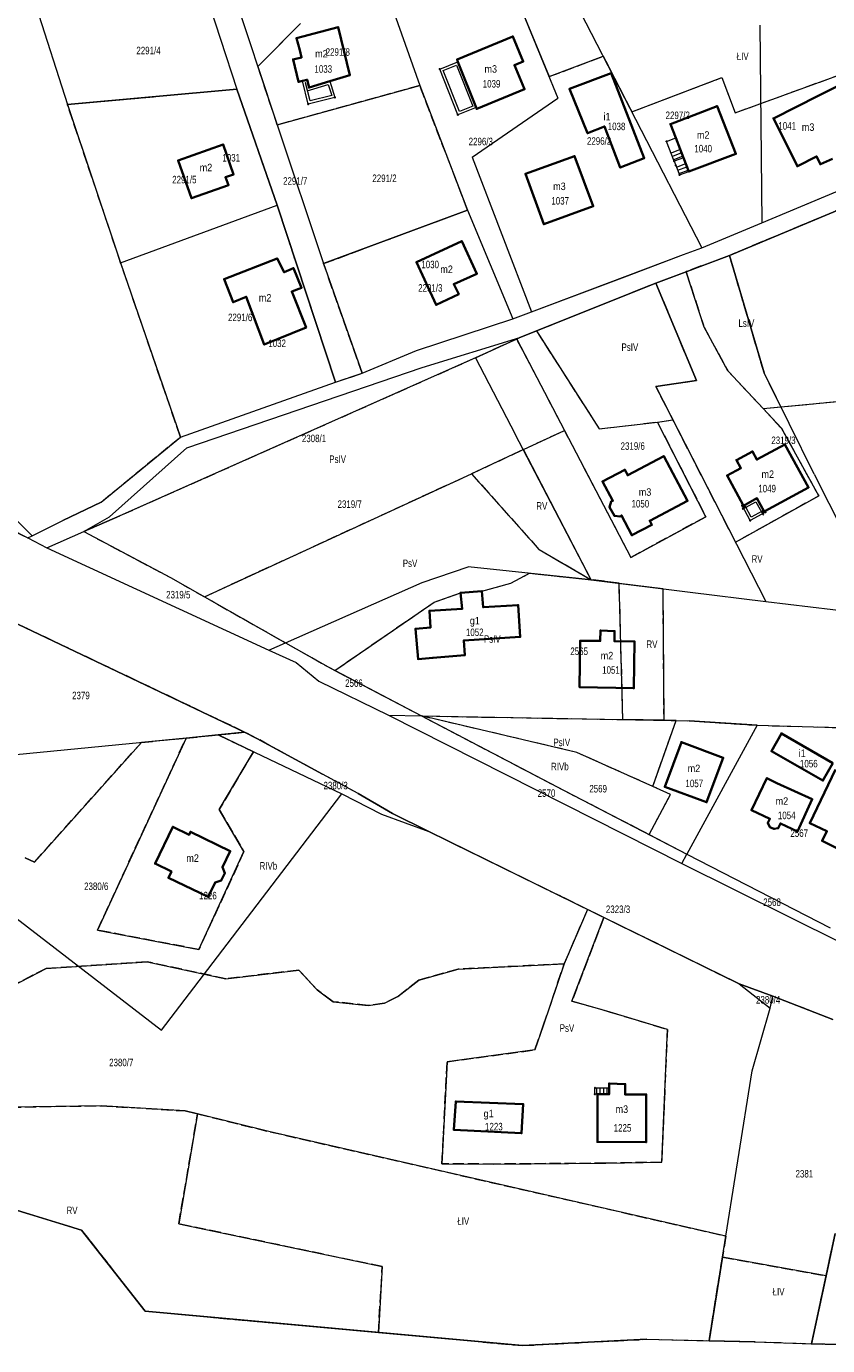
# Model space of a CAD drawing. Header units: metres. Extents: x 7496145 to 7500200, y 5498500 to 5502080.
# Tile 24 of 202: x 7497962 to 7498122, y 5498720 to 5498983. Entities that reach past the tile are written whole.
import ezdxf
from ezdxf.enums import TextEntityAlignment as Align

# ---------------------------------------------------------------- set-up
doc = ezdxf.new("R2010")
doc.units = ezdxf.units.M
doc.header["$MEASUREMENT"] = 0
for name, pattern in [('2.25_0.75', [3, 2.25, -0.75]), ('219-1000', [0]), ('egug-1000', [0])]:
    doc.linetypes.add(name, pattern=pattern)
doc.layers.get('0').update_dxf_attribs({"color": 2, "linetype": 'CONTINUOUS', "lineweight": 5})
for name, color, linetype in [('209-oznaczenie konturu klasyfikacyjnego', 7, 'CONTINUOUS'), ('211-numer działki ewidencyjnej', 7, 'CONTINUOUS'), ('217-kontur klasyfikacyjny', 7, 'CONTINUOUS'), ('218-kontur użytku gruntowego', 7, 'CONTINUOUS'), ('219-działka ewidencyjna', 7, 'CONTINUOUS'), ('312-budynek ewidencyjny', 7, 'CONTINUOUS'), ('312-oznaczenie budynku ewidencyjnego', 7, 'CONTINUOUS'), ('312-oznaczenie budynku ewidencyjnego-Atr117', 7, 'CONTINUOUS'), ('352-schody', 7, 'CONTINUOUS'), ('Punkt budynku', 7, 'CONTINUOUS'), ('taras', 7, 'CONTINUOUS')]:
    doc.layers.add(name, color=color, linetype=linetype)
doc.styles.get("Standard").update_dxf_attribs({"font": 'Working1250', "width": 0.75})

# ---------------------------------------------------------------- blocks, each defined once
blk = doc.blocks.new('PUNKTBUD')
at = {"color": 0}
blk.add_circle((0, 0), 0.09, dxfattribs=at)

msp = doc.modelspace()

# ---------------------------------------------------------------- linework, layer by layer
at = {"layer": '217-kontur klasyfikacyjny', "color": 3, "linetype": '2.25_0.75', "lineweight": 18, "flags": 128}
for points in [[(7498058.16, 5498993.06), (7498066.27, 5498973.28)], [(7498008.1, 5498975.28), (7498016.64, 5498983.9)], [(7498011.97, 5498963.63), (7498008.1, 5498975.28)], [(7498066.27, 5498973.28), (7498077.11, 5498977.35)], [(7498077.11, 5498977.35), (7498082.82, 5498966.25)], [(7498082.82, 5498966.25), (7498100.83, 5498973.09)], [(7498100.83, 5498973.09), (7498103.46, 5498966.05)], [(7498103.46, 5498966.05), (7498124.72, 5498973.78)], [(7497970.03, 5498967.7), (7498003.86, 5498970.8)], [(7498003.86, 5498970.8), (7498011.92, 5498947.57)], [(7498040.46, 5498971.51), (7498011.97, 5498963.63)], [(7498049.97, 5498946.61), (7498040.46, 5498971.51)], [(7497980.67, 5498936.09), (7497970.03, 5498967.7)], [(7498142.16, 5498954.17), (7498102.32, 5498937.54)], [(7498011.92, 5498947.57), (7498023.59, 5498912.2)], [(7498021.24, 5498935.9), (7498049.97, 5498946.61)], [(7497992.61, 5498901.23), (7497980.67, 5498936.09)], [(7498028.92, 5498913.97), (7498021.24, 5498935.9)], [(7498102.32, 5498937.54), (7498093.66, 5498934.28)], [(7498109.26, 5498914.04), (7498102.32, 5498937.54)], [(7498093.66, 5498934.28), (7498097.27, 5498923.17)], [(7498087.65, 5498932.01), (7498063.76, 5498922.43)], [(7498095.75, 5498912.54), (7498087.65, 5498932.01)], [(7498063.76, 5498922.43), (7498076.28, 5498902.88)], [(7498097.27, 5498923.17), (7498101.99, 5498914.5)], [(7498059.83, 5498920.82), (7498051.57, 5498917.04)], [(7498069.38, 5498902.55), (7498059.83, 5498920.82)], [(7497889.93, 5498917.88), (7497962.09, 5498881.06)], [(7498051.57, 5498917.04), (7497980.5, 5498885.45)], [(7498101.99, 5498914.5), (7498109.04, 5498906.93)], [(7498023.59, 5498912.2), (7498028.92, 5498913.97)], [(7498087.62, 5498911.34), (7498095.75, 5498912.54)], [(7498112.6, 5498907.27), (7498109.26, 5498914.04)], [(7498091.04, 5498904.65), (7498087.62, 5498911.34)], [(7498109.04, 5498906.93), (7498112.6, 5498907.27)], [(7498109.04, 5498906.93), (7498112.72, 5498902.99)], [(7498112.6, 5498907.27), (7498128.17, 5498908.73)], [(7498076.28, 5498902.88), (7498087.96, 5498904.23)], [(7498087.96, 5498904.23), (7498091.04, 5498904.65)], [(7498087.96, 5498904.23), (7498097.59, 5498885.31)], [(7498103.53, 5498880.19), (7498091.04, 5498904.65)], [(7497976.76, 5498888.24), (7497992.61, 5498901.23)], [(7498061.15, 5498898.72), (7498069.38, 5498902.55)], [(7498082.64, 5498877.18), (7498069.38, 5498902.55)], [(7498112.72, 5498902.99), (7498120.16, 5498889.47)], [(7498050.78, 5498893.9), (7498061.15, 5498898.72)], [(7498074.69, 5498872.71), (7498061.15, 5498898.72)], [(7497997.4, 5498869.3), (7498050.78, 5498893.9)], [(7498050.78, 5498893.9), (7498064.29, 5498878.73)], [(7497969.12, 5498884.57), (7497976.76, 5498888.24)], [(7498120.16, 5498889.47), (7498103.53, 5498880.19)], [(7497980.5, 5498885.45), (7497973.34, 5498882.32)], [(7498097.59, 5498885.31), (7498082.64, 5498877.18)], [(7497962.96, 5498881.49), (7497969.12, 5498884.57)], [(7497962.09, 5498881.06), (7497962.96, 5498881.49)], [(7497973.34, 5498882.32), (7497990.64, 5498873.13)], [(7498064.29, 5498878.73), (7498074.69, 5498872.71)], [(7497990.64, 5498873.13), (7497997.4, 5498869.3)], [(7498052.88, 5498870.42), (7498058.64, 5498872.02)], [(7498058.64, 5498872.02), (7498062.38, 5498874.01)], [(7498062.38, 5498874.01), (7498074.69, 5498872.71)], [(7498080.29, 5498872.02), (7498074.69, 5498872.71)], [(7498081.05, 5498844.75), (7498080.29, 5498872.02)], [(7498080.29, 5498872.02), (7498088.99, 5498870.93)], [(7498043.33, 5498868.22), (7498048.59, 5498870.08)], [(7498048.59, 5498870.08), (7498052.88, 5498870.42)], [(7498088.99, 5498870.93), (7498089.19, 5498844.6)], [(7497997.4, 5498869.3), (7498013.63, 5498860.09)], [(7498023.46, 5498854.57), (7498043.33, 5498868.22)], [(7498005.45, 5498842.25), (7497957.32, 5498865.16)], [(7498013.63, 5498860.09), (7498022.13, 5498855.27)], [(7498022.13, 5498855.27), (7498023.46, 5498854.57)], [(7498023.46, 5498854.57), (7498040.81, 5498845.48)], [(7498040.81, 5498845.48), (7498069.27, 5498830.57)], [(7498071.81, 5498838.19), (7498040.81, 5498845.48)], [(7498040.81, 5498845.48), (7498081.05, 5498844.75)], [(7498089.19, 5498844.6), (7498081.05, 5498844.75)], [(7498087, 5498831.39), (7498091.65, 5498844.56)], [(7498091.65, 5498844.56), (7498089.19, 5498844.6)], [(7498091.65, 5498844.56), (7498094.26, 5498844.51)], [(7498094.26, 5498844.51), (7498107.85, 5498843.61)], [(7498107.85, 5498843.61), (7498125.86, 5498843.1)], [(7497976.04, 5498802.67), (7497993.75, 5498841.05)], [(7497984.81, 5498840.18), (7497993.75, 5498841.05)], [(7497993.75, 5498841.05), (7498000.17, 5498841.67)], [(7498000.17, 5498841.67), (7498005.45, 5498842.25)], [(7498000.17, 5498841.67), (7498007.19, 5498838.32)], [(7498007.86, 5498841), (7498005.45, 5498842.25)], [(7498020.98, 5498833.85), (7498007.86, 5498841)], [(7497963.43, 5498816.23), (7497984.81, 5498840.18)], [(7498007.19, 5498838.32), (7498000.35, 5498826.75)], [(7498087, 5498831.39), (7498071.81, 5498838.19)], [(7498028.13, 5498830), (7498020.98, 5498833.85)], [(7498035.02, 5498825.96), (7498028.13, 5498830)], [(7498069.27, 5498830.57), (7498086.31, 5498821.76)], [(7498086.31, 5498821.76), (7498090.55, 5498829.8)], [(7498090.55, 5498829.8), (7498087, 5498831.39)], [(7498000.35, 5498826.75), (7498005.32, 5498818.36)], [(7498042.25, 5498822.36), (7498035.02, 5498825.96)], [(7498073.99, 5498806.77), (7498042.25, 5498822.36)], [(7497961.58, 5498817.1), (7497963.43, 5498816.23)], [(7498005.32, 5498818.36), (7497996.31, 5498798.79)], [(7498069.31, 5498795.93), (7498073.99, 5498806.77)], [(7498077.25, 5498805.17), (7498073.99, 5498806.77)], [(7498077.25, 5498805.17), (7498070.84, 5498788.47)], [(7498104.28, 5498791.9), (7498077.25, 5498805.17)], [(7497996.31, 5498798.79), (7497976.04, 5498802.67)], [(7497985.94, 5498796.34), (7497965.8, 5498795.01)], [(7498001.67, 5498792.94), (7497985.94, 5498796.34)], [(7498069.31, 5498795.93), (7498048.09, 5498794.87)], [(7498065.13, 5498783.5), (7498069.31, 5498795.93)], [(7497965.8, 5498795.01), (7497947, 5498785.27)], [(7498016.28, 5498794.66), (7498001.67, 5498792.94)], [(7498019.96, 5498790.7), (7498016.28, 5498794.66)], [(7498048.09, 5498794.87), (7498040.24, 5498792.67)], [(7498023.16, 5498788.35), (7498019.96, 5498790.7)], [(7498040.24, 5498792.67), (7498036.06, 5498789.36)], [(7498111, 5498789.43), (7498104.28, 5498791.9)], [(7498030.15, 5498787.6), (7498023.16, 5498788.35)], [(7498033.37, 5498788.07), (7498030.15, 5498787.6)], [(7498036.06, 5498789.36), (7498033.37, 5498788.07)], [(7498070.84, 5498788.47), (7498078.49, 5498786.29)], [(7498122.99, 5498784.81), (7498111, 5498789.43)], [(7498078.49, 5498786.29), (7498089.93, 5498782.82)], [(7498063.44, 5498778.72), (7498065.13, 5498783.5)], [(7498089.93, 5498782.82), (7498088.79, 5498756.27)], [(7498045.9, 5498776.36), (7498063.44, 5498778.72)], [(7498044.88, 5498755.96), (7498045.9, 5498776.36)], [(7497949.53, 5498767.11), (7497976.81, 5498767.55)], [(7497976.81, 5498767.55), (7497993.58, 5498766.51)], [(7497993.58, 5498766.51), (7497996.05, 5498765.92)], [(7497992.28, 5498743.95), (7497996.05, 5498765.92)], [(7497996.05, 5498765.92), (7498010.54, 5498762.34)], [(7498010.54, 5498762.34), (7498101.61, 5498741.5)], [(7498055.27, 5498755.89), (7498044.88, 5498755.96)], [(7498077.63, 5498756.08), (7498055.27, 5498755.89)], [(7498088.79, 5498756.27), (7498077.63, 5498756.08)], [(7497959.87, 5498746.69), (7497972.87, 5498742.7)], [(7498032.95, 5498735.39), (7497992.28, 5498743.95)], [(7497972.87, 5498742.7), (7497985.54, 5498726.48)], [(7498101.61, 5498741.5), (7498100.94, 5498737.31)], [(7498121.65, 5498733.57), (7498123.46, 5498742.02)], [(7498032.17, 5498722.23), (7498032.95, 5498735.39)], [(7498098.26, 5498720.58), (7498100.94, 5498737.31)], [(7498100.94, 5498737.31), (7498121.65, 5498733.57)], [(7498118.73, 5498719.98), (7498121.65, 5498733.57)], [(7497985.54, 5498726.48), (7498032.17, 5498722.23)], [(7498032.17, 5498722.23), (7498061, 5498719.6)], [(7498061, 5498719.6), (7498085.81, 5498720.86)], [(7498085.81, 5498720.86), (7498098.26, 5498720.58)], [(7498098.26, 5498720.58), (7498107.45, 5498720.38)], [(7498107.45, 5498720.38), (7498118.73, 5498719.98)], [(7498118.73, 5498719.98), (7498124.14, 5498719.8)]]:
    msp.add_lwpolyline(points, dxfattribs=at)
at = {"layer": '218-kontur użytku gruntowego', "color": 3, "linetype": 'egug-1000', "lineweight": 18, "flags": 128}
for points in [[(7498058.16, 5498993.06), (7498066.27, 5498973.28)], [(7498016.64, 5498983.9), (7498008.1, 5498975.28)], [(7498008.1, 5498975.28), (7498011.97, 5498963.63)], [(7498066.27, 5498973.28), (7498077.11, 5498977.35)], [(7498077.11, 5498977.35), (7498082.82, 5498966.25)], [(7498082.82, 5498966.25), (7498100.83, 5498973.09)], [(7498100.83, 5498973.09), (7498103.46, 5498966.05)], [(7498103.46, 5498966.05), (7498124.72, 5498973.78)], [(7498003.86, 5498970.8), (7497970.03, 5498967.7)], [(7498011.92, 5498947.57), (7498003.86, 5498970.8)], [(7498011.97, 5498963.63), (7498040.46, 5498971.51)], [(7498040.46, 5498971.51), (7498049.97, 5498946.61)], [(7497970.03, 5498967.7), (7497980.67, 5498936.09)], [(7498142.16, 5498954.17), (7498102.32, 5498937.54)], [(7498108.81, 5498944.08), (7498133.43, 5498954.38)], [(7498023.59, 5498912.2), (7498011.92, 5498947.57)], [(7498049.97, 5498946.61), (7498021.24, 5498935.9)], [(7498096.82, 5498939.06), (7498108.81, 5498944.08)], [(7498093.17, 5498937.69), (7498096.82, 5498939.06)], [(7497980.67, 5498936.09), (7497992.61, 5498901.23)], [(7498021.24, 5498935.9), (7498028.92, 5498913.97)], [(7498081.98, 5498933.48), (7498093.17, 5498937.69)], [(7498102.32, 5498937.54), (7498093.66, 5498934.28)], [(7498109.26, 5498914.04), (7498102.32, 5498937.54)], [(7498062.75, 5498926.25), (7498081.98, 5498933.48)], [(7498093.66, 5498934.28), (7498087.65, 5498932.01)], [(7498097.27, 5498923.17), (7498093.66, 5498934.28)], [(7498087.65, 5498932.01), (7498063.76, 5498922.43)], [(7498087.65, 5498932.01), (7498095.75, 5498912.54)], [(7498039.8, 5498918.55), (7498059.01, 5498924.84)], [(7498059.01, 5498924.84), (7498062.75, 5498926.25)], [(7498063.76, 5498922.43), (7498060.44, 5498921.1)], [(7498063.76, 5498922.43), (7498076.28, 5498902.88)], [(7498101.99, 5498914.5), (7498097.27, 5498923.17)], [(7498059.83, 5498920.82), (7498051.57, 5498917.04)], [(7498060.44, 5498921.1), (7498059.83, 5498920.82)], [(7498059.83, 5498920.82), (7498069.38, 5498902.55)], [(7497889.93, 5498917.88), (7497962.09, 5498881.06)], [(7498051.57, 5498917.04), (7497980.5, 5498885.45)], [(7498028.92, 5498913.97), (7498039.8, 5498918.55)], [(7498109.04, 5498906.93), (7498101.99, 5498914.5)], [(7497992.61, 5498901.23), (7498023.59, 5498912.2)], [(7498023.59, 5498912.2), (7498028.92, 5498913.97)], [(7498095.75, 5498912.54), (7498087.62, 5498911.34)], [(7498112.6, 5498907.27), (7498109.26, 5498914.04)], [(7498087.62, 5498911.34), (7498091.04, 5498904.65)], [(7498109.04, 5498906.93), (7498112.6, 5498907.27)], [(7498112.72, 5498902.99), (7498109.04, 5498906.93)], [(7498112.6, 5498907.27), (7498128.17, 5498908.73)], [(7498076.28, 5498902.88), (7498087.96, 5498904.23)], [(7498087.96, 5498904.23), (7498091.04, 5498904.65)], [(7498097.59, 5498885.31), (7498087.96, 5498904.23)], [(7498091.04, 5498904.65), (7498103.53, 5498880.19)], [(7497976.76, 5498888.24), (7497992.61, 5498901.23)], [(7498061.15, 5498898.72), (7498069.38, 5498902.55)], [(7498069.38, 5498902.55), (7498082.64, 5498877.18)], [(7498120.16, 5498889.47), (7498112.72, 5498902.99)], [(7498061.15, 5498898.72), (7498050.78, 5498893.9)], [(7498074.69, 5498872.71), (7498061.15, 5498898.72)], [(7497997.4, 5498869.3), (7498050.78, 5498893.9)], [(7498050.78, 5498893.9), (7498064.29, 5498878.73)], [(7497969.12, 5498884.57), (7497976.76, 5498888.24)], [(7498103.53, 5498880.19), (7498120.16, 5498889.47)], [(7497980.5, 5498885.45), (7497973.34, 5498882.32)], [(7498082.64, 5498877.18), (7498097.59, 5498885.31)], [(7497962.96, 5498881.49), (7497969.12, 5498884.57)], [(7497962.09, 5498881.06), (7497962.96, 5498881.49)], [(7497962.09, 5498881.06), (7497965.89, 5498879.07)], [(7497965.89, 5498879.07), (7497973.34, 5498882.32)], [(7497973.34, 5498882.32), (7497990.64, 5498873.13)], [(7498064.29, 5498878.73), (7498074.69, 5498872.71)], [(7497990.64, 5498873.13), (7497997.4, 5498869.3)], [(7498052.88, 5498870.42), (7498058.64, 5498872.02)], [(7498058.64, 5498872.02), (7498062.38, 5498874.01)], [(7498062.38, 5498874.01), (7498074.69, 5498872.71)], [(7498080.29, 5498872.02), (7498074.69, 5498872.71)], [(7498081.05, 5498844.75), (7498080.29, 5498872.02)], [(7498080.29, 5498872.02), (7498088.99, 5498870.93)], [(7498043.33, 5498868.22), (7498048.59, 5498870.08)], [(7498048.59, 5498870.08), (7498052.88, 5498870.42)], [(7498088.99, 5498870.93), (7498089.19, 5498844.6)], [(7497997.4, 5498869.3), (7498013.63, 5498860.09)], [(7498023.46, 5498854.57), (7498043.33, 5498868.22)], [(7498005.45, 5498842.25), (7497957.32, 5498865.16)], [(7498013.63, 5498860.09), (7498022.13, 5498855.27)], [(7498022.13, 5498855.27), (7498023.46, 5498854.57)], [(7498023.46, 5498854.57), (7498040.81, 5498845.48)], [(7498040.81, 5498845.48), (7498069.27, 5498830.57)], [(7498071.81, 5498838.19), (7498040.81, 5498845.48)], [(7498040.81, 5498845.48), (7498081.05, 5498844.75)], [(7498089.19, 5498844.6), (7498081.05, 5498844.75)], [(7498087, 5498831.39), (7498091.65, 5498844.56)], [(7498091.65, 5498844.56), (7498089.19, 5498844.6)], [(7498091.65, 5498844.56), (7498094.26, 5498844.51)], [(7498094.26, 5498844.51), (7498107.85, 5498843.61)], [(7498107.85, 5498843.61), (7498125.86, 5498843.1)], [(7497993.75, 5498841.05), (7497976.04, 5498802.67)], [(7497993.75, 5498841.05), (7497984.81, 5498840.18)], [(7498000.17, 5498841.67), (7497993.75, 5498841.05)], [(7498005.45, 5498842.25), (7498000.17, 5498841.67)], [(7498007.19, 5498838.32), (7498000.17, 5498841.67)], [(7498007.86, 5498841), (7498005.45, 5498842.25)], [(7498020.98, 5498833.85), (7498007.86, 5498841)], [(7497984.81, 5498840.18), (7497963.43, 5498816.23)], [(7498000.35, 5498826.75), (7498007.19, 5498838.32)], [(7498087, 5498831.39), (7498071.81, 5498838.19)], [(7498028.13, 5498830), (7498020.98, 5498833.85)], [(7498035.02, 5498825.96), (7498028.13, 5498830)], [(7498069.27, 5498830.57), (7498086.31, 5498821.76)], [(7498086.31, 5498821.76), (7498090.55, 5498829.8)], [(7498090.55, 5498829.8), (7498087, 5498831.39)], [(7498005.32, 5498818.36), (7498000.35, 5498826.75)], [(7498042.25, 5498822.36), (7498035.02, 5498825.96)], [(7498073.99, 5498806.77), (7498042.25, 5498822.36)], [(7498086.31, 5498821.76), (7498093.84, 5498817.87)], [(7497963.43, 5498816.23), (7497961.58, 5498817.1)], [(7497996.31, 5498798.79), (7498005.32, 5498818.36)], [(7498093.84, 5498817.87), (7498122.44, 5498803.09)], [(7498073.99, 5498806.77), (7498069.31, 5498795.93)], [(7498077.25, 5498805.17), (7498073.99, 5498806.77)], [(7498070.84, 5498788.47), (7498077.25, 5498805.17)], [(7498104.28, 5498791.9), (7498077.25, 5498805.17)], [(7497976.04, 5498802.67), (7497996.31, 5498798.79)], [(7497965.8, 5498795.01), (7497985.94, 5498796.34)], [(7497985.94, 5498796.34), (7498001.67, 5498792.94)], [(7498048.09, 5498794.87), (7498069.31, 5498795.93)], [(7498069.31, 5498795.93), (7498065.13, 5498783.5)], [(7497947, 5498785.27), (7497965.8, 5498795.01)], [(7498001.67, 5498792.94), (7498016.28, 5498794.66)], [(7498016.28, 5498794.66), (7498019.96, 5498790.7)], [(7498040.24, 5498792.67), (7498048.09, 5498794.87)], [(7498019.96, 5498790.7), (7498023.16, 5498788.35)], [(7498036.06, 5498789.36), (7498040.24, 5498792.67)], [(7498111, 5498789.43), (7498104.28, 5498791.9)], [(7498023.16, 5498788.35), (7498030.15, 5498787.6)], [(7498030.15, 5498787.6), (7498033.37, 5498788.07)], [(7498033.37, 5498788.07), (7498036.06, 5498789.36)], [(7498078.49, 5498786.29), (7498070.84, 5498788.47)], [(7498122.99, 5498784.81), (7498111, 5498789.43)], [(7498089.93, 5498782.82), (7498078.49, 5498786.29)], [(7498065.13, 5498783.5), (7498063.44, 5498778.72)], [(7498088.79, 5498756.27), (7498089.93, 5498782.82)], [(7498063.44, 5498778.72), (7498045.9, 5498776.36)], [(7498045.9, 5498776.36), (7498044.88, 5498755.96)], [(7497976.81, 5498767.55), (7497949.53, 5498767.11)], [(7497993.58, 5498766.51), (7497976.81, 5498767.55)], [(7497996.05, 5498765.92), (7497993.58, 5498766.51)], [(7497996.05, 5498765.92), (7497992.28, 5498743.95)], [(7498010.54, 5498762.34), (7497996.05, 5498765.92)], [(7498101.61, 5498741.5), (7498010.54, 5498762.34)], [(7498044.88, 5498755.96), (7498055.27, 5498755.89)], [(7498055.27, 5498755.89), (7498077.63, 5498756.08)], [(7498077.63, 5498756.08), (7498088.79, 5498756.27)], [(7497959.87, 5498746.69), (7497972.87, 5498742.7)], [(7497992.28, 5498743.95), (7498032.95, 5498735.39)], [(7497972.87, 5498742.7), (7497985.54, 5498726.48)], [(7498100.94, 5498737.31), (7498101.61, 5498741.5)], [(7498123.46, 5498742.02), (7498121.65, 5498733.57)], [(7498032.95, 5498735.39), (7498032.17, 5498722.23)], [(7498100.94, 5498737.31), (7498098.26, 5498720.58)], [(7498121.65, 5498733.57), (7498100.94, 5498737.31)], [(7498121.65, 5498733.57), (7498118.73, 5498719.98)], [(7497985.54, 5498726.48), (7498032.17, 5498722.23)], [(7498032.17, 5498722.23), (7498061, 5498719.6)], [(7498061, 5498719.6), (7498085.81, 5498720.86)], [(7498085.81, 5498720.86), (7498098.26, 5498720.58)], [(7498098.26, 5498720.58), (7498107.45, 5498720.38)], [(7498107.45, 5498720.38), (7498118.73, 5498719.98)], [(7498118.73, 5498719.98), (7498124.14, 5498719.8)]]:
    msp.add_lwpolyline(points, dxfattribs=at)
at = {"layer": '219-działka ewidencyjna', "color": 3, "linetype": '219-1000', "lineweight": 18, "flags": 128}
for points in [[(7498032.41, 5498994.27), (7498040.46, 5498971.51)], [(7497997.35, 5498990.8), (7498003.86, 5498970.8)], [(7498002.82, 5498991.14), (7498011.97, 5498963.63)], [(7498058.16, 5498993.06), (7498068.02, 5498969)], [(7498070.32, 5498990.54), (7498096.82, 5498939.06)], [(7497963.75, 5498987.41), (7497970.03, 5498967.7)], [(7498108.37, 5498983.58), (7498108.81, 5498944.08)], [(7497970.03, 5498967.7), (7498003.86, 5498970.8)], [(7498003.86, 5498970.8), (7498011.92, 5498947.57)], [(7498011.97, 5498963.63), (7498040.46, 5498971.51)], [(7498040.46, 5498971.51), (7498049.97, 5498946.61)], [(7497970.03, 5498967.7), (7497980.67, 5498936.09)], [(7498050.9, 5498957.18), (7498068.02, 5498969)], [(7498108.81, 5498944.08), (7498162.11, 5498966.37)], [(7498011.97, 5498963.63), (7498021.24, 5498935.9)], [(7498050.9, 5498957.18), (7498062.75, 5498926.25)], [(7498102.32, 5498937.54), (7498142.16, 5498954.17)], [(7497980.67, 5498936.09), (7498011.92, 5498947.57)], [(7498011.92, 5498947.57), (7498023.59, 5498912.2)], [(7498021.24, 5498935.9), (7498049.97, 5498946.61)], [(7498049.97, 5498946.61), (7498059.01, 5498924.84)], [(7498096.82, 5498939.06), (7498108.81, 5498944.08)], [(7498093.17, 5498937.69), (7498096.82, 5498939.06)], [(7497980.67, 5498936.09), (7497992.61, 5498901.23)], [(7498021.24, 5498935.9), (7498028.92, 5498913.97)], [(7498062.75, 5498926.25), (7498093.17, 5498937.69)], [(7498087.65, 5498932.01), (7498102.32, 5498937.54)], [(7498102.32, 5498937.54), (7498109.26, 5498914.04)], [(7498060.44, 5498921.1), (7498087.65, 5498932.01)], [(7498095.75, 5498912.54), (7498087.65, 5498932.01)], [(7498039.8, 5498918.55), (7498059.01, 5498924.84)], [(7498059.01, 5498924.84), (7498062.75, 5498926.25)], [(7498040.93, 5498915.11), (7498060.44, 5498921.1)], [(7498051.57, 5498917.04), (7498060.44, 5498921.1)], [(7497889.93, 5498917.88), (7497962.09, 5498881.06)], [(7498051.57, 5498917.04), (7497980.5, 5498885.45)], [(7498028.92, 5498913.97), (7498039.8, 5498918.55)], [(7498051.57, 5498917.04), (7498059.54, 5498901.81)], [(7497993.9, 5498899.06), (7498040.93, 5498915.11)], [(7497992.61, 5498901.23), (7498023.59, 5498912.2)], [(7498023.59, 5498912.2), (7498028.92, 5498913.97)], [(7498087.62, 5498911.34), (7498095.75, 5498912.54)], [(7498119.23, 5498893.84), (7498109.26, 5498914.04)], [(7498087.62, 5498911.34), (7498109.58, 5498868.35)], [(7497976.76, 5498888.24), (7497992.61, 5498901.23)], [(7498074.69, 5498872.71), (7498059.54, 5498901.81)], [(7497978.45, 5498885.27), (7497993.9, 5498899.06)], [(7497948.8, 5498895.45), (7497962.96, 5498881.49)], [(7498119.23, 5498893.84), (7498133.77, 5498865.12)], [(7497976.76, 5498888.24), (7497969.12, 5498884.57)], [(7497973.34, 5498882.32), (7497980.5, 5498885.45)], [(7497973.34, 5498882.32), (7497978.45, 5498885.27)], [(7497962.96, 5498881.49), (7497969.12, 5498884.57)], [(7497962.09, 5498881.06), (7497962.96, 5498881.49)], [(7497962.09, 5498881.06), (7497965.89, 5498879.07)], [(7497965.89, 5498879.07), (7497973.34, 5498882.32)], [(7497973.34, 5498882.32), (7497990.64, 5498873.13)], [(7497965.89, 5498879.07), (7498010.25, 5498858.61)], [(7498040.92, 5498872.17), (7498050.14, 5498875.31)], [(7498074.69, 5498872.71), (7498050.14, 5498875.31)], [(7497990.64, 5498873.13), (7498013.63, 5498860.09)], [(7498013.63, 5498860.09), (7498040.92, 5498872.17)], [(7498074.69, 5498872.71), (7498094.5, 5498870.25)], [(7498094.5, 5498870.25), (7498109.58, 5498868.35)], [(7498109.58, 5498868.35), (7498127.42, 5498866.23)], [(7497957.32, 5498865.16), (7498005.45, 5498842.25)], [(7498010.25, 5498858.61), (7498013.63, 5498860.09)], [(7498013.63, 5498860.09), (7498022.13, 5498855.27)], [(7498010.25, 5498858.61), (7498015.75, 5498856.17)], [(7498015.75, 5498856.17), (7498020.3, 5498852.4)], [(7498022.13, 5498855.27), (7498040.81, 5498845.48)], [(7498020.3, 5498852.4), (7498034.2, 5498845.62)], [(7498034.2, 5498845.62), (7498092.8, 5498815.98)], [(7498034.2, 5498845.62), (7498040.81, 5498845.48)], [(7498040.81, 5498845.48), (7498094.26, 5498844.51)], [(7498040.81, 5498845.48), (7498069.27, 5498830.57)], [(7498107.85, 5498843.61), (7498093.84, 5498817.87)], [(7498107.85, 5498843.61), (7498094.26, 5498844.51)], [(7498107.85, 5498843.61), (7498125.86, 5498843.1)], [(7497936.48, 5498835.48), (7498000.17, 5498841.67)], [(7498000.17, 5498841.67), (7498005.45, 5498842.25)], [(7498000.17, 5498841.67), (7498024.9, 5498829.88)], [(7498005.45, 5498842.25), (7498007.86, 5498841)], [(7498007.86, 5498841), (7498020.98, 5498833.85)], [(7497921.83, 5498834.3), (7497988.82, 5498782.67)], [(7498028.13, 5498830), (7498020.98, 5498833.85)], [(7498000.01, 5498797.31), (7498024.9, 5498829.88)], [(7498024.9, 5498829.88), (7498032.79, 5498825.87)], [(7498028.13, 5498830), (7498035.02, 5498825.96)], [(7498069.27, 5498830.57), (7498093.84, 5498817.87)], [(7498032.79, 5498825.87), (7498042.25, 5498822.36)], [(7498035.02, 5498825.96), (7498042.25, 5498822.36)], [(7498042.25, 5498822.36), (7498104.28, 5498791.9)], [(7498092.8, 5498815.98), (7498093.84, 5498817.87)], [(7498093.84, 5498817.87), (7498122.44, 5498803.09)], [(7498092.8, 5498815.98), (7498124.69, 5498800.1)], [(7497988.82, 5498782.67), (7498000.01, 5498797.31)], [(7498104.28, 5498791.9), (7498111, 5498789.43)], [(7498104.28, 5498791.9), (7498110.46, 5498787.06)], [(7498110.46, 5498787.06), (7498111, 5498789.43)], [(7498111, 5498789.43), (7498122.99, 5498784.81)], [(7498106.89, 5498774.55), (7498110.46, 5498787.06)], [(7498098.26, 5498720.58), (7498106.89, 5498774.55)], [(7497972.87, 5498742.7), (7497959.87, 5498746.69)], [(7497985.54, 5498726.48), (7497972.87, 5498742.7)], [(7498118.73, 5498719.98), (7498123.46, 5498742.02)], [(7498061, 5498719.6), (7497985.54, 5498726.48)], [(7498085.81, 5498720.86), (7498061, 5498719.6)], [(7498085.81, 5498720.86), (7498098.26, 5498720.58)], [(7498107.45, 5498720.38), (7498098.26, 5498720.58)], [(7498107.45, 5498720.38), (7498118.73, 5498719.98)], [(7498124.14, 5498719.8), (7498118.73, 5498719.98)]]:
    msp.add_lwpolyline(points, dxfattribs=at)
at = {"layer": '312-budynek ewidencyjny', "color": 7, "linetype": 'Continuous', "lineweight": 35, "flags": 128}
for points in [[(7498015.84, 5498981), (7498024.12, 5498983.15)], [(7498024.12, 5498983.15), (7498026.46, 5498973.57)], [(7498016.45, 5498978.56), (7498015.84, 5498981)], [(7498047.89, 5498976.69), (7498059.03, 5498981.32)], [(7498059.03, 5498981.32), (7498061.1, 5498976.28)], [(7498016.81, 5498977.13), (7498016.45, 5498978.56)], [(7498015.12, 5498976.71), (7498015.42, 5498976.78)], [(7498016.24, 5498972.23), (7498015.12, 5498976.71)], [(7498015.42, 5498976.78), (7498016.81, 5498977.13)], [(7498048.07, 5498976.23), (7498047.89, 5498976.69)], [(7498051.7, 5498967.12), (7498048.07, 5498976.23)], [(7498061.1, 5498976.28), (7498059.39, 5498975.58)], [(7498059.39, 5498975.58), (7498061.37, 5498970.75)], [(7498017, 5498972.42), (7498016.24, 5498972.23)], [(7498017.93, 5498972.65), (7498017, 5498972.42)], [(7498018.32, 5498971.08), (7498017.93, 5498972.65)], [(7498022.49, 5498972.36), (7498018.32, 5498971.08)], [(7498026.46, 5498973.57), (7498022.49, 5498972.36)], [(7498070.39, 5498970.84), (7498078.69, 5498973.94)], [(7498078.69, 5498973.94), (7498085.32, 5498957.01)], [(7498061.37, 5498970.75), (7498051.82, 5498966.82)], [(7498073.99, 5498962), (7498070.39, 5498970.84)], [(7498120.18, 5498969.5), (7498123.63, 5498971.21)], [(7498051.82, 5498966.82), (7498051.7, 5498967.12)], [(7498090.54, 5498963.81), (7498099.86, 5498967.38)], [(7498099.86, 5498967.38), (7498103.61, 5498957.87)], [(7498111.1, 5498964.93), (7498120.18, 5498969.5)], [(7498115.92, 5498955.37), (7498111.1, 5498964.93)], [(7498077.34, 5498963.3), (7498073.99, 5498962)], [(7498080.5, 5498955.14), (7498077.34, 5498963.3)], [(7498091.61, 5498961.03), (7498090.54, 5498963.81)], [(7497992.19, 5498956.52), (7498001.13, 5498959.71)], [(7498001.13, 5498959.71), (7498003.25, 5498953.74)], [(7498092.48, 5498958.76), (7498091.61, 5498961.03)], [(7497994.8, 5498949), (7497992.19, 5498956.52)], [(7498061.6, 5498953.86), (7498071.38, 5498957.38)], [(7498071.38, 5498957.38), (7498075.1, 5498947.41)], [(7498085.32, 5498957.01), (7498080.5, 5498955.14)], [(7498093.14, 5498957.07), (7498092.48, 5498958.76)], [(7498094.19, 5498954.33), (7498093.14, 5498957.07)], [(7498103.61, 5498957.87), (7498094.19, 5498954.33)], [(7498119.73, 5498957.29), (7498115.92, 5498955.37)], [(7498120.51, 5498955.75), (7498119.73, 5498957.29)], [(7498122.92, 5498956.88), (7498120.51, 5498955.75)], [(7498003.25, 5498953.74), (7498001.65, 5498953.18)], [(7498065.22, 5498943.81), (7498061.6, 5498953.86)], [(7498002.22, 5498951.59), (7497994.8, 5498949)], [(7498001.65, 5498953.18), (7498002.22, 5498951.59)], [(7498075.1, 5498947.41), (7498065.22, 5498943.81)], [(7498039.76, 5498936.16), (7498048.84, 5498940.37)], [(7498048.84, 5498940.37), (7498051.85, 5498933.88)], [(7498001.37, 5498932.8), (7498011.93, 5498936.91)], [(7498011.93, 5498936.91), (7498013.32, 5498934.19)], [(7498043.69, 5498927.67), (7498039.76, 5498936.16)], [(7498003.15, 5498928.22), (7498001.37, 5498932.8)], [(7498013.32, 5498934.19), (7498015.2, 5498935)], [(7498015.2, 5498935), (7498016.8, 5498931.08)], [(7498051.85, 5498933.88), (7498047.27, 5498931.81)], [(7498016.8, 5498931.08), (7498014.9, 5498930.31)], [(7498014.9, 5498930.31), (7498017.71, 5498923.11)], [(7498047.27, 5498931.81), (7498048.22, 5498929.77)], [(7498005.77, 5498929.23), (7498003.15, 5498928.22)], [(7498009.35, 5498919.73), (7498005.77, 5498929.23)], [(7498048.22, 5498929.77), (7498043.69, 5498927.67)], [(7498017.71, 5498923.11), (7498009.35, 5498919.73)], [(7498103.72, 5498896.64), (7498106.93, 5498898.36)], [(7498106.93, 5498898.36), (7498107.81, 5498896.72)], [(7498107.81, 5498896.72), (7498113.37, 5498899.77)], [(7498113.37, 5498899.77), (7498118.1, 5498891.16)], [(7498082, 5498893.58), (7498089.22, 5498897.39)], [(7498089.22, 5498897.39), (7498093.93, 5498888.45)], [(7498104.58, 5498895.03), (7498103.72, 5498896.64)], [(7498076.99, 5498892.35), (7498081.42, 5498894.69)], [(7498081.42, 5498894.69), (7498082, 5498893.58)], [(7498101.87, 5498893.52), (7498104.58, 5498895.03)], [(7498105.04, 5498887.64), (7498101.87, 5498893.52)], [(7498079, 5498888.48), (7498076.99, 5498892.35)], [(7498118.1, 5498891.16), (7498109.4, 5498886.4)], [(7498078.37, 5498887.24), (7498078.7, 5498888.33)], [(7498078.7, 5498888.33), (7498079, 5498888.48)], [(7498093.93, 5498888.45), (7498086.41, 5498884.49)], [(7498107.82, 5498888.98), (7498105.11, 5498887.51)], [(7498109.26, 5498886.33), (7498107.82, 5498888.98)], [(7498079.33, 5498885.49), (7498078.37, 5498887.24)], [(7498080.46, 5498885.37), (7498079.33, 5498885.49)], [(7498080.77, 5498885.53), (7498080.46, 5498885.37)], [(7498082.85, 5498881.59), (7498080.77, 5498885.53)], [(7498105.11, 5498887.51), (7498105.04, 5498887.64)], [(7498109.4, 5498886.4), (7498109.26, 5498886.33)], [(7498086.83, 5498883.69), (7498082.85, 5498881.59)], [(7498086.41, 5498884.49), (7498086.83, 5498883.69)], [(7498048.59, 5498870.08), (7498052.88, 5498870.42)], [(7498048.9, 5498866.9), (7498048.59, 5498870.08)], [(7498052.88, 5498870.42), (7498053.13, 5498867.23)], [(7498042.36, 5498866.49), (7498048.9, 5498866.9)], [(7498053.13, 5498867.23), (7498060.09, 5498867.65)], [(7498060.09, 5498867.65), (7498060.53, 5498861.32)], [(7498042.57, 5498863.16), (7498042.36, 5498866.49)], [(7498039.62, 5498862.92), (7498042.57, 5498863.16)], [(7498040.12, 5498856.86), (7498039.62, 5498862.92)], [(7498076.52, 5498860.46), (7498076.55, 5498862.56)], [(7498076.55, 5498862.56), (7498079.38, 5498862.44)], [(7498079.38, 5498862.44), (7498079.35, 5498860.43)], [(7498060.53, 5498861.32), (7498049.24, 5498860.54)], [(7498049.24, 5498860.54), (7498049.44, 5498857.62)], [(7498072.38, 5498851.26), (7498072.51, 5498860.52)], [(7498072.51, 5498860.52), (7498076.52, 5498860.46)], [(7498079.35, 5498860.43), (7498083.33, 5498860.37)], [(7498083.33, 5498860.37), (7498083.2, 5498851.01)], [(7498043.08, 5498857.11), (7498040.12, 5498856.86)], [(7498049.44, 5498857.62), (7498043.08, 5498857.11)], [(7498083.2, 5498851.01), (7498072.38, 5498851.26)], [(7498110.76, 5498838.41), (7498112.72, 5498841.97)], [(7498112.72, 5498841.97), (7498122.98, 5498836.02)], [(7498089.4, 5498831.33), (7498092.73, 5498840.25)], [(7498092.73, 5498840.25), (7498101.07, 5498837.13)], [(7498121, 5498832.56), (7498110.76, 5498838.41)], [(7498101.07, 5498837.13), (7498097.75, 5498828.22)], [(7498122.98, 5498836.02), (7498121, 5498832.56)], [(7498106.75, 5498826.61), (7498109.81, 5498833.02)], [(7498109.81, 5498833.02), (7498111.79, 5498832.07)], [(7498118.41, 5498824.03), (7498123.52, 5498834.8)], [(7498097.75, 5498828.22), (7498089.4, 5498831.33)], [(7498111.79, 5498832.07), (7498118.86, 5498828.81)], [(7498118.86, 5498828.81), (7498115.9, 5498822.4)], [(7498110.39, 5498824.94), (7498106.75, 5498826.61)], [(7498110, 5498824.1), (7498110.39, 5498824.94)], [(7497987.54, 5498815.95), (7497991.1, 5498823.28)], [(7497991.1, 5498823.28), (7497994.34, 5498821.74)], [(7497994.34, 5498821.74), (7497994.6, 5498822.28)], [(7497994.6, 5498822.28), (7498002.55, 5498818.46)], [(7498110.41, 5498823.26), (7498110, 5498824.1)], [(7498111.23, 5498822.88), (7498110.41, 5498823.26)], [(7498112.08, 5498823.04), (7498111.23, 5498822.88)], [(7498112.5, 5498823.96), (7498112.08, 5498823.04)], [(7498115.9, 5498822.4), (7498112.5, 5498823.96)], [(7498121.78, 5498822.43), (7498118.41, 5498824.03)], [(7498120.86, 5498820.49), (7498121.78, 5498822.43)], [(7498124.44, 5498818.69), (7498120.86, 5498820.49)], [(7498002.55, 5498818.46), (7498001.04, 5498815.25)], [(7497990.8, 5498814.39), (7497987.54, 5498815.95)], [(7497990.2, 5498813.13), (7497990.8, 5498814.39)], [(7498001.47, 5498814.06), (7498000.77, 5498812.6)], [(7498001.04, 5498815.25), (7498001.47, 5498814.06)], [(7497998.18, 5498809.32), (7497990.2, 5498813.13)], [(7497999.57, 5498812.2), (7497998.18, 5498809.32)], [(7498000.77, 5498812.6), (7497999.57, 5498812.2)], [(7498078.27, 5498771.11), (7498078.27, 5498771.97)], [(7498078.27, 5498771.97), (7498081.51, 5498771.89)], [(7498081.51, 5498771.89), (7498081.51, 5498769.83)], [(7498075.95, 5498760.31), (7498075.99, 5498769.85)], [(7498075.99, 5498769.85), (7498078.26, 5498769.84)], [(7498078.26, 5498769.84), (7498078.27, 5498771.11)], [(7498081.51, 5498769.83), (7498085.7, 5498769.81)], [(7498085.7, 5498769.81), (7498085.66, 5498760.27)], [(7498047.28, 5498762.76), (7498047.63, 5498768.4)], [(7498047.63, 5498768.4), (7498061.13, 5498767.87)], [(7498061.13, 5498767.87), (7498060.79, 5498762.08)], [(7498060.79, 5498762.08), (7498047.28, 5498762.76)], [(7498085.66, 5498760.27), (7498075.95, 5498760.31)]]:
    msp.add_lwpolyline(points, dxfattribs=at)
at = {"layer": '352-schody', "color": 7, "linetype": 'Continuous', "lineweight": 18, "flags": 128}
for points in [[(7498091.31, 5498956.37), (7498089.78, 5498960.33), (7498091.61, 5498961.03), (7498092.48, 5498958.76), (7498093.14, 5498957.07)], [(7498091.31, 5498956.37), (7498089.78, 5498960.33), (7498091.61, 5498961.03), (7498092.48, 5498958.76), (7498093.14, 5498957.07)], [(7498091.63, 5498955.53), (7498092.36, 5498953.63), (7498094.19, 5498954.33), (7498093.14, 5498957.07), (7498091.31, 5498956.37)], [(7498091.63, 5498955.53), (7498092.36, 5498953.63), (7498094.19, 5498954.33), (7498093.14, 5498957.07), (7498091.31, 5498956.37)], [(7498075.46, 5498771.12), (7498078.27, 5498771.11), (7498078.26, 5498769.84), (7498075.99, 5498769.85), (7498075.45, 5498769.85)], [(7498075.46, 5498771.12), (7498078.27, 5498771.11), (7498078.26, 5498769.84), (7498075.99, 5498769.85), (7498075.45, 5498769.85)]]:
    msp.add_lwpolyline(points, close=True, dxfattribs=at)
for points in [[(7498092.5, 5498958.7), (7498090.68, 5498957.99)], [(7498092.76, 5498958.05), (7498090.94, 5498957.34)], [(7498093.01, 5498957.4), (7498091.19, 5498956.68)], [(7498091.76, 5498955.2), (7498093.59, 5498955.91)], [(7498092.01, 5498954.55), (7498093.84, 5498955.25)], [(7498092.26, 5498953.9), (7498094.09, 5498954.6)], [(7498075.8, 5498769.85), (7498075.81, 5498771.12)], [(7498076.5, 5498769.85), (7498076.51, 5498771.12)], [(7498077.21, 5498769.84), (7498077.21, 5498771.11)], [(7498077.91, 5498769.84), (7498077.91, 5498771.11)]]:
    msp.add_lwpolyline(points, dxfattribs=at)
at = {"layer": 'taras', "color": 0, "lineweight": 18}
for p, q in [((7498044.45, 5498974.79), (7498048.07, 5498976.23)), ((7498045.1, 5498974.51), (7498047.79, 5498975.58)), ((7498047.79, 5498975.58), (7498051.05, 5498967.4)), ((7498048.07, 5498976.23), (7498051.7, 5498967.12)), ((7498017, 5498972.42), (7498017.93, 5498972.65)), ((7498018.15, 5498967.8), (7498017, 5498972.42)), ((7498017.93, 5498972.65), (7498018.32, 5498971.08)), ((7498018.32, 5498971.08), (7498022.49, 5498972.36)), ((7498022.49, 5498972.36), (7498023.48, 5498969.13)), ((7498048.08, 5498965.67), (7498044.45, 5498974.79)), ((7498048.36, 5498966.32), (7498045.1, 5498974.51)), ((7498017.61, 5498972.05), (7498017.57, 5498972.04)), ((7498017.57, 5498972.04), (7498017.96, 5498970.45)), ((7498018.51, 5498968.41), (7498017.61, 5498972.05)), ((7498017.96, 5498970.45), (7498022.16, 5498971.74)), ((7498022.16, 5498971.74), (7498022.85, 5498969.49)), ((7498023.48, 5498969.13), (7498018.15, 5498967.8)), ((7498022.85, 5498969.49), (7498018.51, 5498968.41)), ((7498051.7, 5498967.12), (7498048.08, 5498965.67)), ((7498051.05, 5498967.4), (7498048.36, 5498966.32)), ((7498104.91, 5498886.83), (7498107.62, 5498888.3)), ((7498105.11, 5498887.51), (7498107.82, 5498888.98)), ((7498107.62, 5498888.3), (7498109.05, 5498885.67)), ((7498107.82, 5498888.98), (7498109.26, 5498886.33)), ((7498105.53, 5498887.34), (7498104.84, 5498886.96)), ((7498104.84, 5498886.96), (7498104.91, 5498886.83)), ((7498104.86, 5498887.54), (7498105.04, 5498887.64)), ((7498106.48, 5498884.54), (7498104.86, 5498887.54)), ((7498105.04, 5498887.64), (7498105.11, 5498887.51)), ((7498106.68, 5498885.22), (7498105.53, 5498887.34)), ((7498109.52, 5498886.18), (7498106.48, 5498884.54)), ((7498108.84, 5498886.38), (7498106.68, 5498885.22)), ((7498109.19, 5498885.74), (7498108.84, 5498886.38)), ((7498109.05, 5498885.67), (7498109.19, 5498885.74)), ((7498109.26, 5498886.33), (7498109.4, 5498886.4)), ((7498109.4, 5498886.4), (7498109.52, 5498886.18))]:
    msp.add_line(p, q, dxfattribs=at)

# ---------------------------------------------------------------- block references
at = {"layer": 'Punkt budynku', "color": 5, "linetype": 'Continuous', "lineweight": 13}
for p in [(7498024.12, 5498983.15), (7498015.84, 5498981), (7498059.03, 5498981.32), (7498016.45, 5498978.56), (7498015.12, 5498976.71), (7498015.42, 5498976.78), (7498016.81, 5498977.13), (7498044.45, 5498974.79), (7498047.89, 5498976.69), (7498048.07, 5498976.23), (7498059.39, 5498975.58), (7498061.1, 5498976.28), (7498016.24, 5498972.23), (7498017, 5498972.42), (7498017.93, 5498972.65), (7498022.49, 5498972.36), (7498026.46, 5498973.57), (7498078.69, 5498973.94), (7498018.32, 5498971.08), (7498061.37, 5498970.75), (7498070.39, 5498970.84), (7498120.18, 5498969.5), (7498018.15, 5498967.8), (7498023.48, 5498969.13), (7498051.7, 5498967.12), (7498051.82, 5498966.82), (7498099.86, 5498967.38), (7498048.08, 5498965.67), (7498111.1, 5498964.93), (7498073.99, 5498962), (7498077.34, 5498963.3), (7498090.54, 5498963.81), (7498001.13, 5498959.71), (7498089.78, 5498960.33), (7498091.61, 5498961.03), (7497992.19, 5498956.52), (7498071.38, 5498957.38), (7498085.32, 5498957.01), (7498091.31, 5498956.37), (7498092.48, 5498958.76), (7498093.14, 5498957.07), (7498103.61, 5498957.87), (7498119.73, 5498957.29), (7498003.25, 5498953.74), (7498061.6, 5498953.86), (7498080.5, 5498955.14), (7498091.63, 5498955.53), (7498092.36, 5498953.63), (7498094.19, 5498954.33), (7498115.92, 5498955.37), (7498120.51, 5498955.75), (7498001.65, 5498953.18), (7498002.22, 5498951.59), (7497994.8, 5498949), (7498075.1, 5498947.41), (7498065.22, 5498943.81), (7498048.84, 5498940.37), (7498011.93, 5498936.91), (7498039.76, 5498936.16), (7498001.37, 5498932.8), (7498013.32, 5498934.19), (7498015.2, 5498935), (7498051.85, 5498933.88), (7498014.9, 5498930.31), (7498016.8, 5498931.08), (7498047.27, 5498931.81), (7498003.15, 5498928.22), (7498005.77, 5498929.23), (7498043.69, 5498927.67), (7498048.22, 5498929.77), (7498017.71, 5498923.11), (7498009.35, 5498919.73), (7498106.93, 5498898.36), (7498113.37, 5498899.77), (7498089.22, 5498897.39), (7498103.72, 5498896.64), (7498107.81, 5498896.72), (7498081.42, 5498894.69), (7498082, 5498893.58), (7498101.87, 5498893.52), (7498104.58, 5498895.03), (7498076.99, 5498892.35), (7498118.1, 5498891.16), (7498078.7, 5498888.33), (7498079, 5498888.48), (7498093.93, 5498888.45), (7498107.82, 5498888.98), (7498078.37, 5498887.24), (7498079.33, 5498885.49), (7498080.46, 5498885.37), (7498080.77, 5498885.53), (7498104.86, 5498887.54), (7498105.04, 5498887.64), (7498105.11, 5498887.51), (7498109.26, 5498886.33), (7498109.4, 5498886.4), (7498109.52, 5498886.18), (7498086.41, 5498884.49), (7498086.83, 5498883.69), (7498106.48, 5498884.54), (7498082.85, 5498881.59), (7498048.59, 5498870.08), (7498052.88, 5498870.42), (7498048.9, 5498866.9), (7498053.13, 5498867.23), (7498060.09, 5498867.65), (7498042.36, 5498866.49), (7498039.62, 5498862.92), (7498042.57, 5498863.16), (7498060.53, 5498861.32), (7498076.55, 5498862.56), (7498079.38, 5498862.44), (7498049.24, 5498860.54), (7498072.51, 5498860.52), (7498076.52, 5498860.46), (7498079.35, 5498860.43), (7498083.33, 5498860.37), (7498040.12, 5498856.86), (7498043.08, 5498857.11), (7498049.44, 5498857.62), (7498072.38, 5498851.26), (7498083.2, 5498851.01), (7498092.73, 5498840.25), (7498112.72, 5498841.97), (7498110.76, 5498838.41), (7498101.07, 5498837.13), (7498109.81, 5498833.02), (7498121, 5498832.56), (7498089.4, 5498831.33), (7498111.79, 5498832.07), (7498097.75, 5498828.22), (7498118.86, 5498828.81), (7498106.75, 5498826.61), (7498110.39, 5498824.94), (7497991.1, 5498823.28), (7497994.6, 5498822.28), (7498110, 5498824.1), (7498110.41, 5498823.26), (7498111.23, 5498822.88), (7498112.08, 5498823.04), (7498112.5, 5498823.96), (7498115.9, 5498822.4), (7498118.41, 5498824.03), (7498121.78, 5498822.43), (7497994.34, 5498821.74), (7498120.86, 5498820.49), (7498002.55, 5498818.46), (7497987.54, 5498815.95), (7497990.8, 5498814.39), (7498001.04, 5498815.25), (7498001.47, 5498814.06), (7497990.2, 5498813.13), (7497999.57, 5498812.2), (7498000.77, 5498812.6), (7497998.18, 5498809.32), (7498078.27, 5498771.97), (7498081.51, 5498771.89), (7498075.45, 5498769.85), (7498075.46, 5498771.12), (7498075.99, 5498769.85), (7498078.26, 5498769.84), (7498078.27, 5498771.11), (7498081.51, 5498769.83), (7498085.7, 5498769.81), (7498047.63, 5498768.4), (7498061.13, 5498767.87), (7498047.28, 5498762.76), (7498060.79, 5498762.08), (7498075.95, 5498760.31), (7498085.66, 5498760.27)]:
    msp.add_blockref('PUNKTBUD', p, dxfattribs=at)

# ---------------------------------------------------------------- texts
at = {"layer": '209-oznaczenie konturu klasyfikacyjnego', "color": 3, "linetype": 'Continuous', "lineweight": 18, "width": 0.79}
for s, p in [('ŁIV', (7498103.79, 5498976.6)), ('LsIV', (7498104.13, 5498923.24)), ('PsIV', (7498080.76, 5498918.45)), ('PsIV', (7498022.36, 5498896.06)), ('RV', (7498063.74, 5498886.72)), ('RV', (7498106.75, 5498876.1)), ('PsV', (7498037.05, 5498875.24)), ('PsIV', (7498053.26, 5498860.11)), ('RV', (7498085.74, 5498859.08)), ('PsIV', (7498067.15, 5498839.44)), ('RIVb', (7498066.68, 5498834.62)), ('RIVb', (7498008.43, 5498814.76)), ('PsV', (7498068.41, 5498782.33)), ('RV', (7497969.86, 5498745.89)), ('ŁIV', (7498047.95, 5498743.76)), ('ŁIV', (7498110.96, 5498729.65))]:
    msp.add_text(s, height=1.5, dxfattribs=at).set_placement(p)
at = {"layer": '211-numer działki ewidencyjnej', "color": 3, "linetype": 'Continuous', "lineweight": 18, "width": 0.79}
for s, p in [('2291/4', (7497983.81, 5498979.25)), ('2291/8', (7498021.64, 5498978.95)), ('2291/2', (7498030.97, 5498953.71)), ('2291/5', (7497990.98, 5498953.45)), ('2308/1', (7498016.89, 5498901.71)), ('2319/3', (7498110.7, 5498901.33)), ('2319/6', (7498080.58, 5498900.18)), ('2319/7', (7498024.02, 5498888.57)), ('2319/5', (7497989.76, 5498870.47)), ('2565', (7498070.53, 5498859.16)), ('2566', (7498025.53, 5498852.79)), ('2379', (7497970.97, 5498850.32)), ('2380/3', (7498021.21, 5498832.31)), ('2570', (7498064.02, 5498830.8)), ('2569', (7498074.33, 5498831.68)), ('2567', (7498114.51, 5498822.8)), ('2380/6', (7497973.37, 5498812.17)), ('2568', (7498109.08, 5498808.99)), ('2323/3', (7498077.64, 5498807.58)), ('2380/4', (7498107.64, 5498789.48)), ('2380/7', (7497978.37, 5498776.95)), ('2381', (7498115.54, 5498754.71))]:
    msp.add_text(s, height=1.5, dxfattribs=at).set_placement(p, align=Align.TOP_LEFT)
for s, p in [('2297/2', (7498089.57, 5498964.8)), ('2296/3', (7498050.22, 5498959.56)), ('2296/2', (7498073.86, 5498959.66)), ('2291/7', (7498013.14, 5498951.67)), ('2291/3', (7498040.13, 5498930.29)), ('2291/6', (7498002.13, 5498924.4))]:
    msp.add_text(s, height=1.5, dxfattribs=at).set_placement(p)
at = {"layer": '312-oznaczenie budynku ewidencyjnego', "color": 7, "linetype": 'Continuous', "lineweight": 18, "width": 0.79}
for s, p in [('1033', (7498019.4, 5498975.56)), ('1039', (7498053.03, 5498972.6)), ('1038', (7498078.01, 5498964.08)), ('1041', (7498112.1, 5498964.18)), ('1040', (7498095.32, 5498959.64)), ('1031', (7498001, 5498957.81)), ('1037', (7498066.74, 5498949.21)), ('1030', (7498040.76, 5498936.48)), ('1032', (7498010.18, 5498920.73)), ('1049', (7498108.1, 5498891.68)), ('1050', (7498082.76, 5498888.65)), ('1052', (7498049.67, 5498862.95)), ('1051', (7498076.89, 5498855.42)), ('1056', (7498116.43, 5498836.69)), ('1057', (7498093.54, 5498832.74)), ('1054', (7498112.01, 5498826.34)), ('1226', (7497996.35, 5498810.32)), ('1223', (7498053.49, 5498764.13)), ('1225', (7498079.2, 5498763.88))]:
    msp.add_text(s, height=1.5, dxfattribs=at).set_placement(p, align=Align.TOP_LEFT)
at = {"layer": '312-oznaczenie budynku ewidencyjnego-Atr117', "color": 7, "width": 0.9}
for s, p in [('m2', (7498020.79, 5498977.12)), ('m3', (7498054.63, 5498974.07)), ('i1', (7498077.86, 5498964.54)), ('m2', (7498097.08, 5498960.86)), ('m3', (7498118.05, 5498962.44)), ('m2', (7497997.72, 5498954.36)), ('m3', (7498068.35, 5498950.6)), ('m2', (7498045.81, 5498934.02)), ('m2', (7498009.54, 5498928.32)), ('m2', (7498109.99, 5498893.05)), ('m3', (7498085.46, 5498889.49)), ('g1', (7498051.45, 5498863.77)), ('m2', (7498077.86, 5498856.79)), ('i1', (7498116.87, 5498837.27)), ('m2', (7498095.24, 5498834.24)), ('m2', (7498112.81, 5498827.71)), ('m2', (7497995.05, 5498816.3)), ('g1', (7498054.21, 5498765.24)), ('m3', (7498080.83, 5498766.12))]:
    msp.add_text(s, height=1.5, dxfattribs=at).set_placement(p, align=Align.CENTER)

doc.saveas('drawing.dxf')
